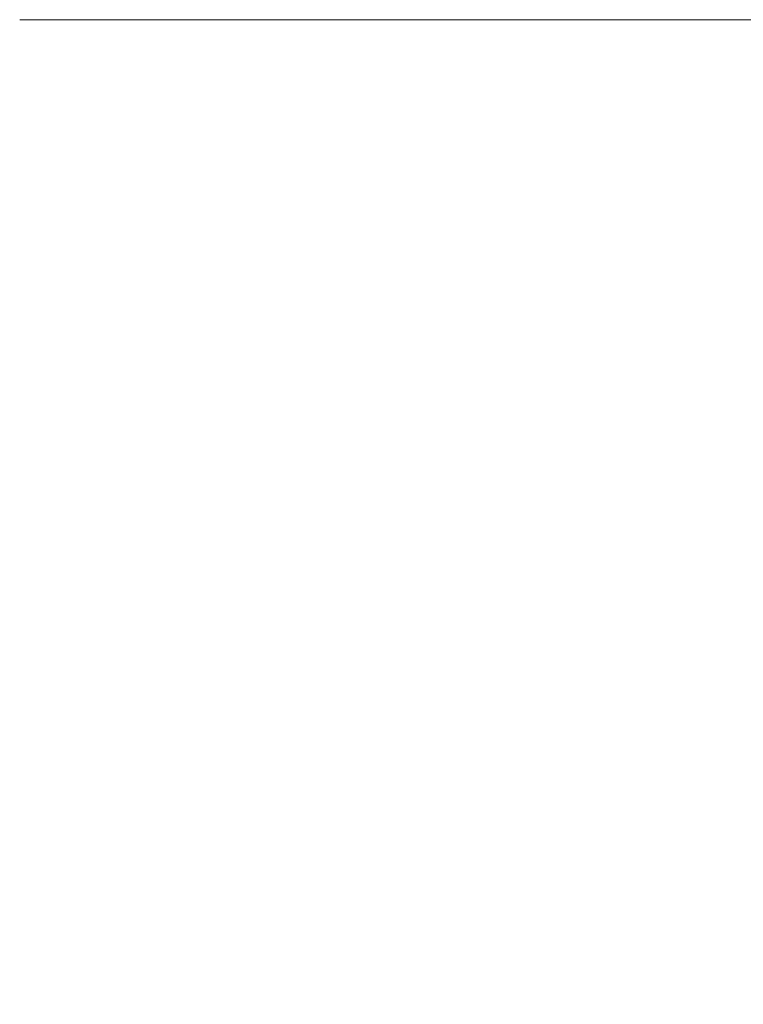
# Model space of a CAD drawing. Header units: millimetres. Extents: x 0 to 650, y -1 to 707.
# Tile 73 of 131: x 441.45 to 443.2, y 337.59 to 339.98. Entities that reach past the tile are written whole.
import ezdxf
from ezdxf.xclip import XClip

# ---------------------------------------------------------------- set-up
doc = ezdxf.new("R2010")
doc.units = ezdxf.units.MM
doc.header["$MEASUREMENT"] = 0
doc.header["$XCLIPFRAME"] = 0
doc.linetypes.add('Wipeout_Contour', pattern=[1000, 0, -1000])
doc.layers.add('Parede.ARQ', color=7, linetype='Continuous')

# ---------------------------------------------------------------- blocks, each defined once
blk = doc.blocks.new('Desenho_2_2', base_point=(960.5741, 336.178))
at = {"color": 254, "linetype": 'Wipeout_Contour', "lineweight": 0, "ltscale": 13366.61593}
blk.add_wipeout([(440.6476, 336.1874), (458.1163, 336.1874), (458.1163, 339.978), (441.4476, 339.978), (441.4476, 337.8767), (441.4446, 337.8421), (441.4355, 337.8085), (441.4208, 337.777), (441.4008, 337.7486), (441.3762, 337.724), (441.3476, 337.7041), (441.316, 337.6894), (441.2976, 337.6845), (441.2976, 337.589), (441.2925, 337.5304), (441.2767, 337.4714), (441.2509, 337.4161), (441.2159, 337.3661), (441.1727, 337.323), (441.1227, 337.2879), (441.0674, 337.2621), (441.0084, 337.2463), (440.9498, 337.2412), (440.6476, 337.2412)], dxfattribs=at).dxf.layer = 'Parede.ARQ'
at = {"layer": 'Parede.ARQ', "color": 8, "linetype": 'Continuous', "lineweight": 0}
blk.add_line((441.4476, 339.978), (458.1163, 339.978), dxfattribs=at)

msp = doc.modelspace()

# ---------------------------------------------------------------- block references
at = {"color": 7, "linetype": 'Continuous', "lineweight": 0}
ref = msp.add_blockref('Desenho_2_2', (960.5741, 336.178), dxfattribs=at)
XClip(ref).set_block_clipping_path([(351.923237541, 325.8360772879), (633.5139366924, 392.5007536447)])

doc.saveas('drawing.dxf')
